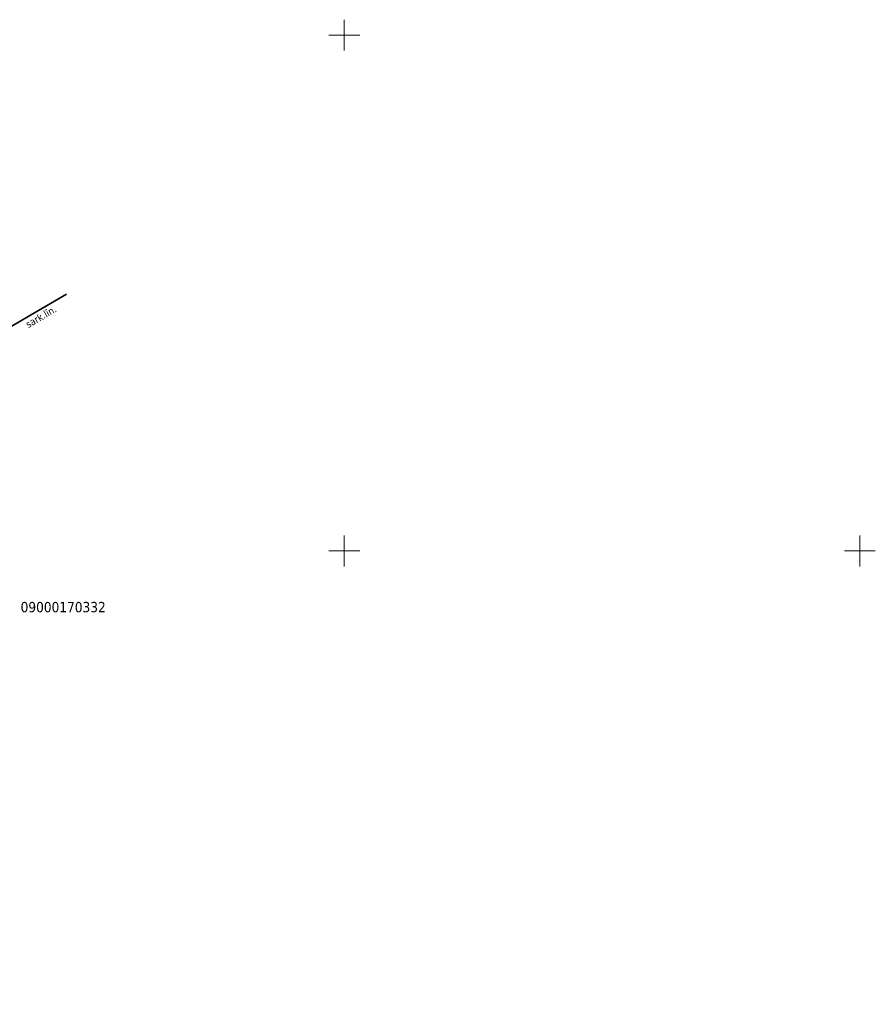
# Model space of a CAD drawing. Header units: metres. Extents: x 479801 to 960259, y 275948 to 557431.
# Tile 31 of 48: x 483519 to 483602, y 275956 to 276052. Entities that reach past the tile are written whole.
import ezdxf
from ezdxf.enums import TextEntityAlignment as Align

# ---------------------------------------------------------------- set-up
doc = ezdxf.new("R2010")
doc.units = ezdxf.units.M
doc.linetypes.add('ADTI_0', pattern=[2, 1, 1])
for name, color, linetype, lineweight in [('APGR_SARK_####_####_#', 1, 'ADTI_0', 35), ('APGR_SARK_####_TKST_#', 240, 'ADTI_0', 9), ('GEOD_ELEM_####_####_#', 7, 'ADTI_0', 35)]:
    doc.layers.add(name, color=color, linetype=linetype, lineweight=lineweight)
doc.layers.add('ROBZ_UZMR_####_TKST_#', color=4, linetype='ADTI_0', lineweight=20, true_color=0x00ffff)
doc.styles.add('Tahoma_07_CB', font='tahoma.ttf', dxfattribs={"height": 0.7})
doc.styles.add('Tahoma_1_LB', font='tahoma.ttf', dxfattribs={"height": 1})

# ---------------------------------------------------------------- blocks, each defined once
blk = doc.blocks.new('KRUSTS')
at = {"layer": 'GEOD_ELEM_####_####_#', "color": 7, "linetype": 'Continuous', "lineweight": 9}
for p, q in [((0, 1.5), (0, 0)), ((-1.5, 0), (0, 0)), ((0, 0), (0, -1.5)), ((0, 0), (1.5, 0))]:
    blk.add_line(p, q, dxfattribs=at)

msp = doc.modelspace()

# ---------------------------------------------------------------- linework, layer by layer
at = {"layer": 'APGR_SARK_####_####_#'}
msp.add_lwpolyline([(483523.07056, 276024.87762), (483514.73545, 276020.03102), (483506.49199, 275956.04476)], dxfattribs=at)

# ---------------------------------------------------------------- block references
at = {"layer": 'GEOD_ELEM_####_####_#', "color": 7, "linetype": 'Continuous', "lineweight": 9, "ltscale": 0.7, "true_color": 0xffffff}
for p in [(483550, 276050), (483550, 276000), (483600, 276000)]:
    msp.add_blockref('KRUSTS', p, dxfattribs=at)

# ---------------------------------------------------------------- texts
at = {"layer": 'APGR_SARK_####_TKST_#', "style": 'Tahoma_07_CB'}
msp.add_text('sark.līn.', height=0.7, rotation=30.176634, dxfattribs=at).set_placement((483520.76706, 276022.41137), align=Align.CENTER)
at = {"layer": 'ROBZ_UZMR_####_TKST_#', "style": 'Tahoma_1_LB'}
msp.add_text('09000170332', height=1, dxfattribs=at).set_placement((483518.61136, 275994.05425))

doc.saveas('drawing.dxf')
